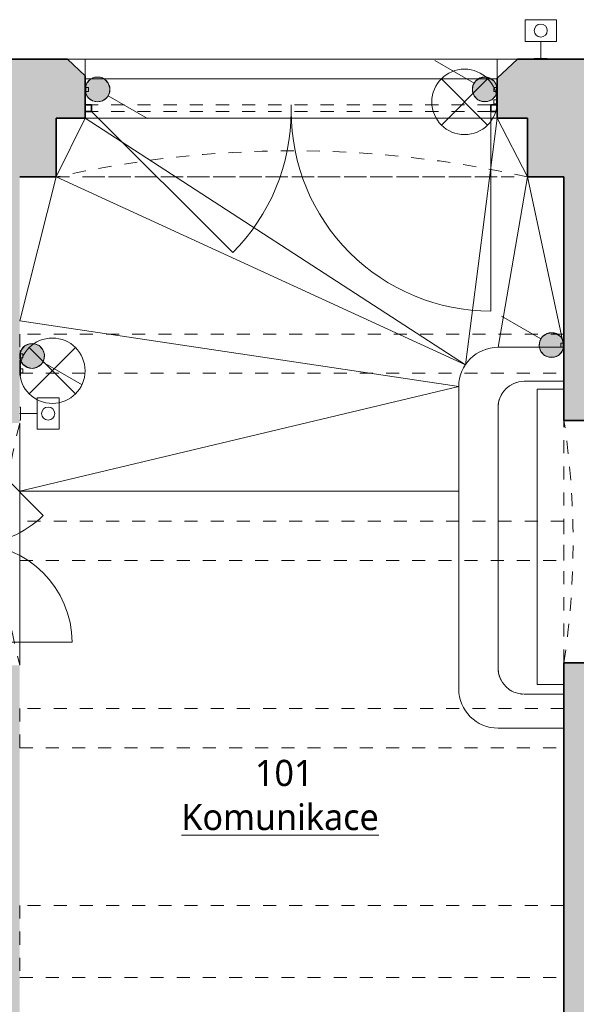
# Model space of a CAD drawing. Header units: metres. Extents: x -0.3 to 44.7, y -1.1 to 27.9.
# Tile 8 of 16: x 17.7 to 21.9, y 7.5 to 15. Entities that reach past the tile are written whole.
import ezdxf

# ---------------------------------------------------------------- set-up
doc = ezdxf.new("R2010")
doc.units = ezdxf.units.M
doc.linetypes.add('AV - Cerch_ 1 tecka 4mm', pattern=[0.006, 0.004, -0.001, 0, -0.001])
doc.linetypes.add('AV - Cerch_ 2 tecky 4mm', pattern=[0.008, 0.004, -0.0015, 0, -0.001, 0, -0.0015])
doc.layers.add('AV-MISTNOSTI', color=5, linetype='Continuous', lineweight=5, true_color=0x0000ff)
doc.layers.add('AV-TEXTY', color=5, linetype='Continuous', lineweight=13, true_color=0x0000ff)
doc.layers.add('AV-SRAFY', color=7, linetype='Continuous', lineweight=35)
doc.layers.add('AV-STAVBA', color=7, linetype='Continuous', lineweight=18)
doc.styles.add('Trebuchet MS_B', font='trebuc.ttf', dxfattribs={"height": 0.2})

# ---------------------------------------------------------------- blocks, each defined once
blk = doc.blocks.new('GM_Otvor s půlkruhovým nadpražím - 1850x3270-946843-1NP')
at = {"layer": 'AV-STAVBA', "color": 254, "linetype": 'AV - Cerch_ 1 tecka 4mm', "lineweight": 13, "true_color": 0xcccccc}
for p, q in [((-0.925, 0.25), (0.925, 0.25)), ((0.925, -0.25), (-0.925, -0.25))]:
    blk.add_line(p, q, dxfattribs=at)
for centre, start, end in [((0, 6.3266), 261.3447, 278.6553), ((0, -6.3266), 81.3447, 98.6553)]:
    blk.add_arc(centre, 6.1466, start, end, dxfattribs=at)
blk = doc.blocks.new('GM_Nika s klenutým nadpražím - 3600x5090-1339502-1NP')
at = {"layer": 'AV-STAVBA', "color": 254, "linetype": 'AV - Cerch_ 1 tecka 4mm', "lineweight": 13, "true_color": 0xcccccc}
for p, q in [((1.8, 0.45), (-1.8, 0.45)), ((1.8, -0.45), (-1.8, -0.45))]:
    blk.add_line(p, q, dxfattribs=at)
blk.add_arc((0, 8.45), 8.2, 257.31962, 282.68038, dxfattribs=at)
blk = doc.blocks.new('DO_2_Ocel__členěné prosklené vrata - 1500x1970-1344151-1NP')
at = {"layer": 'AV-STAVBA', "color": 254, "true_color": 0xcccccc}
for p, q in [((-1.525, 1.475), (-1.525, -0.05)), ((1.525, -0.05), (0.4467, 1.0283)), ((0, -0.05), (0, -0.1))]:
    blk.add_line(p, q, dxfattribs=at)
at = {"layer": 'AV-STAVBA', "color": 254, "linetype": 'AV - Cerch_ 1 tecka 4mm', "true_color": 0xcccccc}
for p, q in [((-1.575, 0.45), (1.575, 0.45)), ((-1.525, -0.05), (1.525, -0.05)), ((-1.525, -0.1), (1.525, -0.1)), ((1.575, -0.45), (-1.575, -0.45))]:
    blk.add_line(p, q, dxfattribs=at)
at = {"layer": 'AV-STAVBA', "color": 254, "lineweight": 35, "true_color": 0xcccccc}
for p, q in [((-1.525, -0.05), (-1.575, -0.05)), ((-1.525, -0.1), (-1.525, -0.05)), ((1.575, -0.05), (1.525, -0.05)), ((1.525, -0.05), (1.525, -0.1)), ((-1.575, -0.1), (-1.525, -0.1)), ((1.525, -0.1), (1.575, -0.1))]:
    blk.add_line(p, q, dxfattribs=at)
at = {"layer": 'AV-STAVBA', "color": 254, "true_color": 0xcccccc}
for centre, start, end in [((-1.525, -0.05), 360, 90), ((1.525, -0.05), 135, 180)]:
    blk.add_arc(centre, 1.525, start, end, dxfattribs=at)
blk = doc.blocks.new('GM_Otvor s klenutým nadpražím - 1850x3500-1358595-1NP')
at = {"layer": 'AV-STAVBA', "color": 254, "linetype": 'AV - Cerch_ 1 tecka 4mm', "lineweight": 13, "true_color": 0xcccccc}
for p, q in [((-0.925, 0.25), (0.925, 0.25)), ((0.8415, -0.2), (-0.8415, -0.2))]:
    blk.add_line(p, q, dxfattribs=at)
for centre, start, end in [((0, 3.7551), 255.21663, 284.78337), ((0, -3.7051), 75.21663, 104.78337)]:
    blk.add_arc(centre, 3.6251, start, end, dxfattribs=at)
blk = doc.blocks.new('DO_2-L_Obl__členěné_222 - 1250x2750_zdobné-1359526-1NP')
at = {"layer": 'AV-STAVBA', "color": 254, "true_color": 0xcccccc}
for p, q in [((0.75, 0.695), (0.75, -0.055)), ((-0.75, -0.055), (-0.2197, 0.4753)), ((-0.75, -0.055), (0.75, -0.055)), ((-0.75, -0.205), (-0.75, -0.055)), ((0, -0.055), (0, -0.205)), ((0.75, -0.205), (0.75, -0.055)), ((-0.8, -0.205), (-0.75, -0.205)), ((-0.75, -0.205), (0.75, -0.205)), ((0.75, -0.205), (0.8, -0.205))]:
    blk.add_line(p, q, dxfattribs=at)
at = {"layer": 'AV-STAVBA', "color": 254, "lineweight": 35, "true_color": 0xcccccc}
for p, q in [((-0.75, -0.055), (-0.8, -0.055)), ((-0.75, -0.205), (-0.75, -0.055)), ((0.8, -0.055), (0.75, -0.055)), ((0.75, -0.055), (0.75, -0.205)), ((-0.8, -0.205), (-0.75, -0.205)), ((0.75, -0.205), (0.8, -0.205))]:
    blk.add_line(p, q, dxfattribs=at)
at = {"layer": 'AV-STAVBA', "color": 254, "linetype": 'AV - Cerch_ 1 tecka 4mm', "true_color": 0xcccccc}
for p, q in [((-0.75, -0.055), (0.75, -0.055)), ((-0.8, -0.205), (0.8, -0.205)), ((-0.75, -0.205), (0.75, -0.205))]:
    blk.add_line(p, q, dxfattribs=at)
at = {"layer": 'AV-STAVBA', "color": 254, "true_color": 0xcccccc}
for centre, start, end in [((0.75, -0.055), 90, 180), ((-0.75, -0.055), 360, 45)]:
    blk.add_arc(centre, 0.75, start, end, dxfattribs=at)
blk = doc.blocks.new('SFR_Trám_obdelník - 300x380-1644634-1NP')
at = {"layer": 'AV-STAVBA', "color": 254, "linetype": 'AV - Cerch_ 1 tecka 4mm', "lineweight": 13, "true_color": 0xcccccc}
for p, q in [((2.08, 0.15), (-2.08, 0.15)), ((-2.08, 0.15), (-2.08, -0.15)), ((2.08, -0.15), (2.08, 0.15)), ((-2.08, -0.15), (2.08, -0.15))]:
    blk.add_line(p, q, dxfattribs=at)
blk = doc.blocks.new('SFR_Trám_obdelník - 550x1100-1392536-1NP')
at = {"layer": 'AV-STAVBA', "color": 254, "linetype": 'AV - Cerch_ 1 tecka 4mm', "lineweight": 13, "true_color": 0xcccccc}
for p, q in [((2.08, 0.275), (-2.08, 0.275)), ((-2.08, 0.275), (-2.08, -0.275)), ((2.08, -0.275), (2.08, 0.275)), ((-2.08, -0.275), (2.08, -0.275))]:
    blk.add_line(p, q, dxfattribs=at)
blk = doc.blocks.new('D0089 - 1514 - OÚPSŘ_Benešova_rvt-1-1NP')
at = {"layer": 'AV-SRAFY', "lineweight": 18, "true_color": 0xcccccc}
h = blk.add_hatch(color=254, dxfattribs=at)
h.paths.add_polyline_path([(21.8248, 13.8482), (22.3248, 13.8482), (22.3248, 14.7482), (21.4698, 14.7482), (21.3148, 14.6029), (21.3148, 14.2982), (21.5448, 14.2982), (21.5448, 13.8482)])
h.paths.add_polyline_path([(17.9448, 13.8482), (17.9448, 14.2982), (18.1648, 14.2982), (18.1648, 14.6216), (18.0298, 14.7482), (17.4148, 14.7482), (17.4148, 13.8482), (17.9134, 13.8482)])
h = blk.add_hatch(color=254, dxfattribs=at)
h.paths.add_polyline_path([(17.1648, 7.3582), (17.6648, 7.3582), (17.6648, 10.1182), (17.1648, 10.1182), (17.1648, 8.0382)])
h.paths.add_polyline_path([(17.1648, 11.9682), (17.6648, 11.9682), (17.6648, 13.8482), (17.4148, 13.8482), (17.4148, 14.0482), (17.1648, 14.0482), (17.1648, 12.5161)])
h = blk.add_hatch(color=254, dxfattribs=at)
h.paths.add_polyline_path([(22.3248, 8.5282), (22.3248, 10.137), (21.8248, 10.137), (21.8248, 8.5282)])
h.paths.add_polyline_path([(21.8248, 11.987), (22.3248, 11.987), (22.3248, 13.8482), (21.8248, 13.8482), (21.8248, 12.5161)])
h = blk.add_hatch(color=254, dxfattribs=at)
h.paths.add_polyline_path([(22.4048, 1.3482), (22.4048, 4.0882), (21.8248, 4.0882), (21.8248, 1.3482)])
h.paths.add_polyline_path([(21.8248, 5.9882), (22.4048, 5.9882), (22.4048, 8.5282), (21.8248, 8.5282), (21.8248, 6.7396)])
at = {"layer": 'AV-STAVBA', "color": 254, "lineweight": 35, "true_color": 0xcccccc}
for p, q in [((18.0298, 14.7482), (17.4148, 14.7482)), ((18.1648, 14.6216), (18.0298, 14.7482)), ((21.4698, 14.7482), (21.3148, 14.6029)), ((22.3248, 14.7482), (21.4698, 14.7482)), ((18.1648, 14.2982), (18.1648, 14.6216)), ((21.3148, 14.6029), (21.3148, 14.2982)), ((17.9448, 13.8482), (17.9448, 14.2982)), ((17.9448, 14.2982), (18.1648, 14.2982)), ((21.3148, 14.2982), (21.5448, 14.2982)), ((21.5448, 14.2982), (21.5448, 13.8482)), ((17.6648, 13.8482), (17.9448, 13.8482)), ((21.5448, 13.8482), (21.8248, 13.8482)), ((21.8248, 13.8482), (21.8248, 11.987)), ((21.8248, 11.987), (22.3248, 11.987)), ((22.3248, 10.137), (21.8248, 10.137)), ((21.8248, 10.137), (21.8248, 8.5282)), ((21.8248, 8.5282), (21.8248, 5.9882))]:
    blk.add_line(p, q, dxfattribs=at)
at = {"layer": 'AV-STAVBA', "color": 254, "true_color": 0xcccccc}
for p, q in [((18.0298, 14.7482), (18.1648, 14.7482)), ((18.1648, 14.6216), (18.1648, 14.7482)), ((21.3148, 14.7482), (18.1648, 14.7482)), ((21.3148, 14.7482), (21.4698, 14.7482)), ((21.3148, 14.7482), (21.3148, 14.6029)), ((18.1648, 14.5982), (21.3148, 14.5982)), ((17.9448, 13.8482), (18.1648, 14.2982)), ((21.0712, 12.4137), (18.1648, 14.2982)), ((18.1648, 14.2982), (21.3148, 14.2982)), ((21.0713, 12.4137), (21.3148, 14.2982)), ((21.5448, 13.8482), (21.3148, 14.2982)), ((17.6648, 12.7482), (17.9448, 13.8482)), ((21.0712, 12.4137), (17.9448, 13.8482)), ((21.3207, 12.547), (21.5448, 13.8482)), ((21.818, 12.5784), (21.5448, 13.8482)), ((17.6648, 12.7482), (21.0207, 12.247)), ((21.8248, 12.547), (21.8198, 12.5702)), ((21.8248, 12.547), (21.3207, 12.547)), ((21.8248, 12.287), (21.5207, 12.287)), ((17.6648, 11.4482), (21.0207, 12.247)), ((21.0207, 12.247), (21.0207, 9.937)), ((21.6207, 12.2282), (21.6207, 9.9705)), ((21.8248, 12.2282), (21.6207, 12.2282)), ((21.3207, 12.087), (21.3207, 10.097)), ((17.6648, 11.4482), (17.6648, 11.9682)), ((17.6648, 11.4482), (21.0207, 11.4482)), ((17.6648, 10.1182), (17.6648, 11.4482)), ((21.6207, 9.9705), (21.8248, 9.9705)), ((21.5207, 9.897), (21.8248, 9.897)), ((21.3207, 9.637), (21.8248, 9.637))]:
    blk.add_line(p, q, dxfattribs=at)
at = {"layer": 'AV-STAVBA', "color": 254, "linetype": 'AV - Cerch_ 2 tecky 4mm', "true_color": 0xcccccc}
for p, q in [((21.8248, 12.547), (21.3207, 12.547)), ((21.8248, 12.287), (21.5207, 12.287)), ((21.0207, 12.247), (21.0207, 9.937)), ((21.6207, 12.2282), (21.6207, 9.9705)), ((21.8248, 12.2282), (21.6207, 12.2282)), ((21.3207, 12.087), (21.3207, 10.097)), ((21.6207, 9.9705), (21.8248, 9.9705)), ((21.5207, 9.897), (21.8248, 9.897)), ((21.3207, 9.637), (21.8248, 9.637))]:
    blk.add_line(p, q, dxfattribs=at)
at = {"layer": 'AV-STAVBA', "color": 254, "true_color": 0xcccccc}
for centre, radius, start, end in [((21.3207, 12.247), 0.3, 90, 180), ((21.5207, 12.087), 0.2, 90, 180), ((21.5207, 10.097), 0.2, 180, 270), ((21.3207, 9.937), 0.3, 180, 270)]:
    blk.add_arc(centre, radius, start, end, dxfattribs=at)
at = {"layer": 'AV-STAVBA', "color": 254, "linetype": 'AV - Cerch_ 2 tecky 4mm', "true_color": 0xcccccc}
for centre, radius, start, end in [((21.3207, 12.247), 0.3, 90, 180), ((21.5207, 12.087), 0.2, 90, 180), ((21.5207, 10.097), 0.2, 180, 270), ((21.3207, 9.937), 0.3, 180, 270)]:
    blk.add_arc(centre, radius, start, end, dxfattribs=at)
at = {"layer": 'AV-STAVBA', "color": 254, "lineweight": 18, "true_color": 0xcccccc}
for name, p, rotation in [('GM_Nika s klenutým nadpražím - 3600x5090-1339502-1NP', (19.7448, 14.2982), 180), ('DO_2_Ocel__členěné prosklené vrata - 1500x1970-1344151-1NP', (19.7398, 14.2982), 180), ('GM_Otvor s klenutým nadpražím - 1850x3500-1358595-1NP', (17.4148, 11.0432), 269.9999999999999), ('GM_Otvor s půlkruhovým nadpražím - 1850x3270-946843-1NP', (22.0748, 11.062), 269.9999999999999), ('DO_2-L_Obl__členěné_222 - 1250x2750_zdobné-1359526-1NP', (17.3698, 11.0432), 269.9999999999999)]:
    blk.add_blockref(name, p, dxfattribs=dict(at, rotation=rotation))
for name, p in [('SFR_Trám_obdelník - 300x380-1644634-1NP', (19.7448, 12.4982)), ('SFR_Trám_obdelník - 300x380-1644634-1NP', (19.7448, 11.0682)), ('SFR_Trám_obdelník - 300x380-1644634-1NP', (19.7448, 9.6382)), ('SFR_Trám_obdelník - 550x1100-1392536-1NP', (19.7448, 8.0082))]:
    blk.add_blockref(name, p, dxfattribs=at)
blk = doc.blocks.new('EF_Zvonky - Zvonky-885578-1NP')
at = {"layer": 'AV-STAVBA'}
for p, q in [((21.5971, 14.7532), (21.6971, 14.7532)), ((21.5971, 14.7482), (21.5971, 14.7532)), ((21.6871, 14.7532), (21.6071, 14.7532)), ((21.6871, 14.7532), (21.6071, 14.7532)), ((21.6971, 14.7532), (21.6971, 14.7482))]:
    blk.add_line(p, q, dxfattribs=at)
blk = doc.blocks.new('EF_Čidlo - Detektor pohybu-893128-1NP')
at = {"layer": 'AV-STAVBA'}
for p, q in [((21.7998, 2.7229), (21.7998, 2.7529)), ((21.8198, 2.7529), (21.7998, 2.7529)), ((21.7998, 2.7229), (21.8198, 2.7229)), ((21.8198, 2.6979), (21.8198, 2.7779)), ((21.8198, 2.7779), (21.8248, 2.7779)), ((21.8198, 2.7529), (21.8198, 2.7229)), ((21.8198, 2.7529), (21.8198, 2.7229)), ((21.8248, 2.6979), (21.8198, 2.6979))]:
    blk.add_line(p, q, dxfattribs=at)
blk = doc.blocks.new('EF_Čidlo - Detektor pohybu-V6-1NP')
at = {"layer": 'AV-STAVBA'}
for p, q in [((21.2898, 14.5015), (21.2898, 14.5315)), ((21.3098, 14.5315), (21.2898, 14.5315)), ((21.3098, 14.5565), (21.3098, 14.4765)), ((21.3148, 14.5565), (21.3098, 14.5565)), ((21.3098, 14.5315), (21.3098, 14.5015)), ((21.3098, 14.5315), (21.3098, 14.5015)), ((21.3098, 14.5015), (21.2898, 14.5015)), ((21.3098, 14.4765), (21.3148, 14.4765))]:
    blk.add_line(p, q, dxfattribs=at)
blk = doc.blocks.new('EF_Tlačítko - Detektor pohybu-900785-1NP')
at = {"layer": 'AV-STAVBA'}
for p, q in [((21.3098, 14.4616), (21.3098, 14.3816)), ((21.3148, 14.4616), (21.3098, 14.4616)), ((21.2898, 14.4066), (21.2898, 14.4366)), ((21.3098, 14.4366), (21.2898, 14.4366)), ((21.3098, 14.4066), (21.2898, 14.4066)), ((21.3098, 14.4366), (21.3098, 14.4066)), ((21.3098, 14.4366), (21.3098, 14.4066)), ((21.3098, 14.3816), (21.3148, 14.3816))]:
    blk.add_line(p, q, dxfattribs=at)
blk = doc.blocks.new('EF_Tlačítko - Detektor pohybu-V7-1NP')
at = {"layer": 'AV-STAVBA'}
for p, q in [((17.6648, 12.4077), (17.6698, 12.4077)), ((17.6698, 12.4077), (17.6698, 12.3277)), ((17.6698, 12.3527), (17.6698, 12.3827)), ((17.6898, 12.3827), (17.6698, 12.3827)), ((17.6698, 12.3527), (17.6698, 12.3827)), ((17.6698, 12.3527), (17.6898, 12.3527)), ((17.6898, 12.3827), (17.6898, 12.3527)), ((17.6698, 12.3277), (17.6648, 12.3277))]:
    blk.add_line(p, q, dxfattribs=at)

msp = doc.modelspace()

# ---------------------------------------------------------------- hatches: boundary and pattern name
at = {"layer": 'AV-TEXTY', "lineweight": 5}
h = msp.add_hatch(color=256, dxfattribs=at)
edge = h.paths.add_edge_path()
edge.add_arc((18.2598, 14.5165), 0.095, 0, 360)
for points in [[(18.2598, 14.4215), (18.2985, 14.4297), (18.3304, 14.453), (18.3502, 14.4872), (18.3543, 14.5265), (18.3421, 14.564), (18.3157, 14.5934), (18.2796, 14.6095), (18.2401, 14.6095), (18.204, 14.5934), (18.1775, 14.564), (18.1653, 14.5265), (18.1695, 14.4872), (18.1892, 14.453), (18.2212, 14.4297)], [(21.2001, 14.4236), (21.2396, 14.4236), (21.2757, 14.4397), (21.3021, 14.469), (21.3143, 14.5066), (21.3102, 14.5459), (21.2904, 14.5801), (21.2585, 14.6033), (21.2198, 14.6115), (21.1812, 14.6033), (21.1492, 14.5801), (21.1295, 14.5459), (21.1253, 14.5066), (21.1375, 14.469), (21.164, 14.4397)], [(21.7496, 12.4705), (21.7857, 12.4866), (21.8121, 12.5161), (21.8243, 12.5535), (21.8202, 12.5928), (21.8004, 12.627), (21.7685, 12.6502), (21.7298, 12.6584), (21.6912, 12.6502), (21.6592, 12.627), (21.6395, 12.5928), (21.6353, 12.5535), (21.6475, 12.5159), (21.674, 12.4866), (21.7101, 12.4705)], [(17.7598, 12.3856), (17.7985, 12.3938), (17.8304, 12.417), (17.8502, 12.4513), (17.8543, 12.4905), (17.8421, 12.5281), (17.8157, 12.5575), (17.7796, 12.5735), (17.7401, 12.5735), (17.704, 12.5575), (17.6775, 12.5281), (17.6653, 12.4905), (17.6695, 12.4513), (17.6892, 12.417), (17.7212, 12.3938)]]:
    msp.add_hatch(color=256, dxfattribs=at).paths.add_polyline_path(points)
h = msp.add_hatch(color=256, dxfattribs=at)
edge = h.paths.add_edge_path()
edge.add_arc((21.2198, 14.5165), 0.095, 0, 360)
h = msp.add_hatch(color=256, dxfattribs=at)
edge = h.paths.add_edge_path()
edge.add_arc((21.7298, 12.5634), 0.095, 0, 360)
h = msp.add_hatch(color=256, dxfattribs=at)
edge = h.paths.add_edge_path()
edge.add_arc((17.7598, 12.4806), 0.095, 0, 360)

# ---------------------------------------------------------------- linework, layer by layer
for p, q in [((21.7671, 15.0494), (21.5271, 15.0494)), ((21.5271, 15.0494), (21.5271, 14.8824)), ((21.7671, 15.0494), (21.7671, 14.8824)), ((21.7671, 14.8824), (21.5271, 14.8824)), ((21.6471, 14.8824), (21.6471, 14.7482)), ((21.1379, 14.5646), (20.8383, 14.7375)), ((18.204, 14.5934), (18.1775, 14.564)), ((18.2401, 14.6095), (18.204, 14.5934)), ((18.2796, 14.6095), (18.2401, 14.6095)), ((18.3157, 14.5934), (18.2796, 14.6095)), ((18.3421, 14.564), (18.3157, 14.5934)), ((20.888, 14.5983), (21.2416, 14.2448)), ((20.888, 14.2448), (21.2416, 14.5983)), ((21.1812, 14.6033), (21.1492, 14.5801)), ((21.2198, 14.6115), (21.1812, 14.6033)), ((21.2585, 14.6033), (21.2198, 14.6115)), ((21.2904, 14.5801), (21.2585, 14.6033)), ((18.1775, 14.564), (18.1653, 14.5265)), ((18.1653, 14.5265), (18.1695, 14.4872)), ((18.3543, 14.5265), (18.3421, 14.564)), ((18.3502, 14.4872), (18.3543, 14.5265)), ((21.1295, 14.5459), (21.1253, 14.5066)), ((21.1492, 14.5801), (21.1295, 14.5459)), ((21.3102, 14.5459), (21.2904, 14.5801)), ((21.3143, 14.5066), (21.3102, 14.5459)), ((18.1695, 14.4872), (18.1892, 14.453)), ((18.1892, 14.453), (18.2212, 14.4297)), ((18.2985, 14.4297), (18.3304, 14.453)), ((18.3304, 14.453), (18.3502, 14.4872)), ((18.3418, 14.4685), (18.6413, 14.2955)), ((21.1253, 14.5066), (21.1375, 14.469)), ((21.1375, 14.469), (21.164, 14.4397)), ((21.2757, 14.4397), (21.3021, 14.469)), ((21.3021, 14.469), (21.3143, 14.5066)), ((18.2212, 14.4297), (18.2598, 14.4215)), ((18.2598, 14.4215), (18.2985, 14.4297)), ((21.164, 14.4397), (21.2001, 14.4236)), ((21.2001, 14.4236), (21.2396, 14.4236)), ((21.2396, 14.4236), (21.2757, 14.4397)), ((21.6479, 12.6115), (21.3483, 12.7844)), ((21.6912, 12.6502), (21.6592, 12.627)), ((21.7298, 12.6584), (21.6912, 12.6502)), ((21.7685, 12.6502), (21.7298, 12.6584)), ((21.8004, 12.627), (21.7685, 12.6502)), ((17.7401, 12.5735), (17.704, 12.5575)), ((17.7796, 12.5735), (17.7401, 12.5735)), ((17.8157, 12.5575), (17.7796, 12.5735)), ((21.6395, 12.5928), (21.6353, 12.5535)), ((21.6592, 12.627), (21.6395, 12.5928)), ((21.8202, 12.5928), (21.8004, 12.627)), ((21.8243, 12.5535), (21.8202, 12.5928)), ((17.6775, 12.5281), (17.6653, 12.4905)), ((17.6653, 12.4905), (17.6695, 12.4513)), ((17.704, 12.5575), (17.6775, 12.5281)), ((18.0916, 12.191), (17.738, 12.5445)), ((18.0916, 12.5445), (17.738, 12.191)), ((17.8421, 12.5281), (17.8157, 12.5575)), ((17.8543, 12.4905), (17.8421, 12.5281)), ((17.8502, 12.4513), (17.8543, 12.4905)), ((21.6353, 12.5535), (21.6475, 12.5159)), ((21.6475, 12.5159), (21.674, 12.4866)), ((21.674, 12.4866), (21.7101, 12.4705)), ((21.7496, 12.4705), (21.7857, 12.4866)), ((21.7857, 12.4866), (21.8121, 12.5161)), ((21.8121, 12.5161), (21.8243, 12.5535)), ((17.6695, 12.4513), (17.6892, 12.417)), ((17.6892, 12.417), (17.7212, 12.3938)), ((17.7985, 12.3938), (17.8304, 12.417)), ((17.8304, 12.417), (17.8502, 12.4513)), ((17.8418, 12.4326), (18.1413, 12.2596)), ((21.7101, 12.4705), (21.7496, 12.4705)), ((17.7212, 12.3938), (17.7598, 12.3856)), ((17.7598, 12.3856), (17.7985, 12.3938)), ((17.799, 11.9204), (17.799, 12.1604)), ((17.966, 12.1604), (17.799, 12.1604)), ((17.966, 11.9204), (17.966, 12.1604)), ((17.799, 12.0404), (17.6648, 12.0404)), ((17.966, 11.9204), (17.799, 11.9204))]:
    msp.add_line(p, q, dxfattribs=at)
for centre, radius in [((21.6471, 14.9659), 0.05), ((21.0648, 14.4216), 0.25), ((18.2598, 14.5165), 0.095), ((21.2198, 14.5165), 0.095), ((21.7298, 12.5634), 0.095), ((17.9148, 12.3677), 0.25), ((17.7598, 12.4806), 0.095), ((17.8825, 12.0404), 0.05)]:
    msp.add_circle(centre, radius, dxfattribs=at)

# ---------------------------------------------------------------- block references
at = {"lineweight": 5}
msp.add_blockref('D0089 - 1514 - OÚPSŘ_Benešova_rvt-1-1NP', (0, 0), dxfattribs=at)
at = {"layer": 'AV-STAVBA'}
for name, p in [('EF_Zvonky - Zvonky-885578-1NP', (0, 0)), ('EF_Čidlo - Detektor pohybu-V6-1NP', (0, 0)), ('EF_Tlačítko - Detektor pohybu-900785-1NP', (0, 0)), ('EF_Čidlo - Detektor pohybu-893128-1NP', (0, 9.8255)), ('EF_Tlačítko - Detektor pohybu-V7-1NP', (0, 0))]:
    msp.add_blockref(name, p, dxfattribs=at)
for name, p, rotation in [('EF_Čidlo - Detektor pohybu-893128-1NP', (39.9896, 17.2545), 180), ('EF_Čidlo - Detektor pohybu-893128-1NP', (39.4896, 15.2185), 180), ('EF_Zvonky - Zvonky-885578-1NP', (2.9166, 33.6876), 270.0000000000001)]:
    msp.add_blockref(name, p, dxfattribs=dict(at, rotation=rotation))

# ---------------------------------------------------------------- texts
at = {"layer": 'AV-MISTNOSTI', "char_height": 0.2, "attachment_point": 1, "style": 'Trebuchet MS_B'}
for s, insert, width in [('101', (19.463, 9.3952), 0.601266), ('\\LKomunikace', (18.9005, 9.0589), 1.964134)]:
    msp.add_mtext(s, dxfattribs=dict(at, insert=insert, width=width))

doc.saveas('drawing.dxf')
